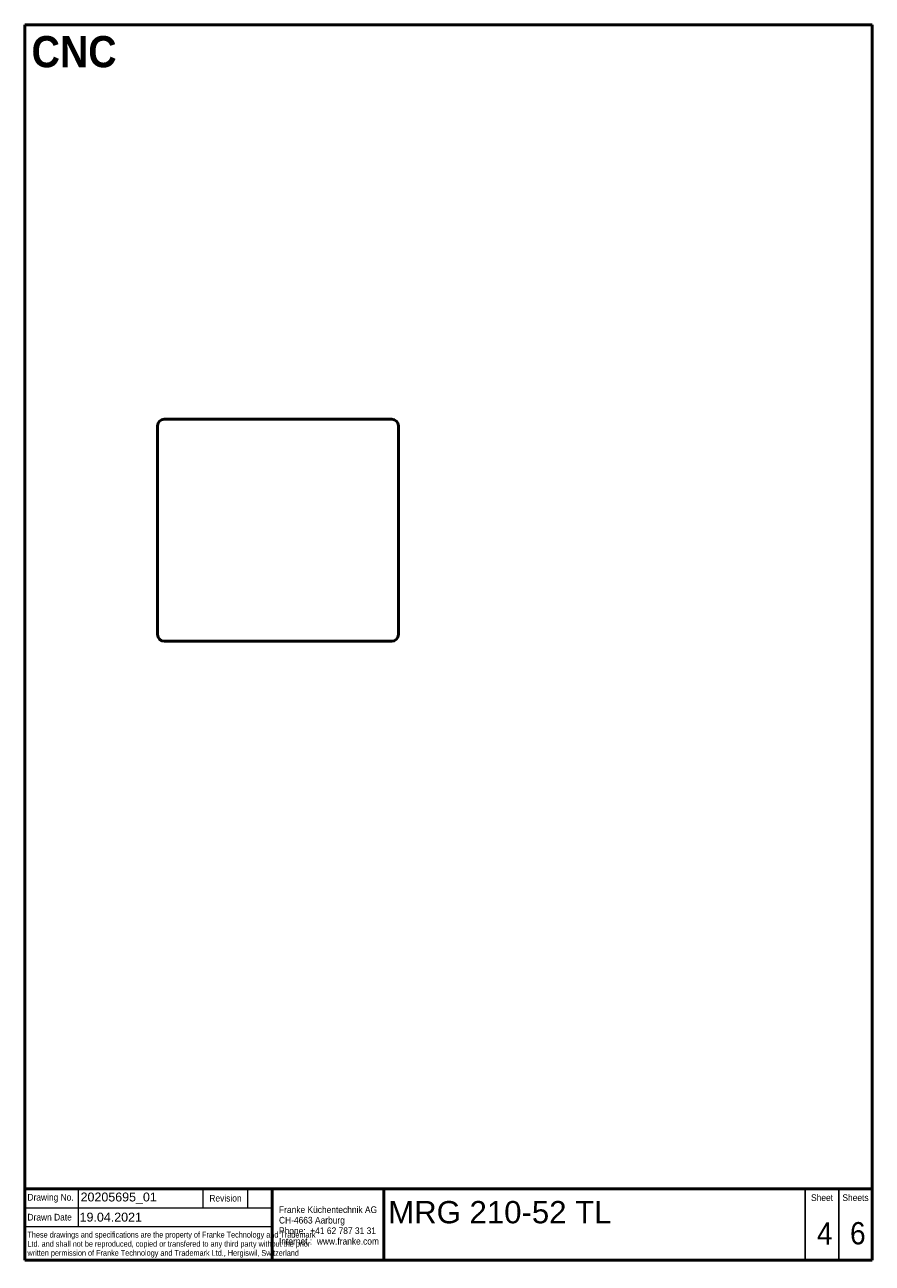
# Model space of a CAD drawing. Header units: millimetres. Extents: x 100 to 2000, y 93 to 2870.
import ezdxf
from ezdxf.enums import TextEntityAlignment as Align

# ---------------------------------------------------------------- set-up
doc = ezdxf.new("R2010")
doc.units = ezdxf.units.MM
doc.header["$LTSCALE"] = 10
for name, color, linetype, lineweight in [('Sketch Geometry(DIN)', 7, 'Continuous', 50), ('Sketch Geometry(ISO)', 7, 'Continuous', 50), ('Symbole(DIN)', 7, 'Continuous', 25), ('Symbols(ISO)', 7, 'Continuous', 25), ('Visible Edges(ISO)', 7, 'Continuous', 50)]:
    doc.layers.add(name, color=color, linetype=linetype, lineweight=lineweight)
doc.styles.add('Text Style20', font='arial.ttf')
doc.styles.add('Text Style40', font='arial.ttf')
doc.styles.add('Text Style9', font='arial.ttf')
doc.styles.add('Text_5.0mm', font='arial.ttf', dxfattribs={"width": 0.9})
doc.styles.add('Text__1.3mm', font='arial.ttf', dxfattribs={"width": 0.9})
doc.styles.add('Text__1.5mm', font='arial.ttf', dxfattribs={"width": 0.9})
doc.styles.add('Text__3.5mm', font='arial.ttf', dxfattribs={"width": 0.9})
doc.styles.add('Text__5.0mm', font='arial.ttf', dxfattribs={"width": 0.9})

# ---------------------------------------------------------------- blocks, each defined once
blk = doc.blocks.new('Title Blocks FKT-Marketing')
at = {"layer": 'Sketch Geometry(DIN)', "color": 7, "linetype": 'Continuous', "lineweight": 50}
for p, q in [((97.45, 118.35), (287.45, 118.35)), ((97.45, 118.35), (97.45, 102.35)), ((152.95, 118.35), (152.95, 102.35)), ((177.95, 102.35), (177.95, 118.35)), ((287.45, 102.35), (287.45, 118.35)), ((97.45, 102.35), (287.45, 102.35))]:
    blk.add_line(p, q, dxfattribs=at)
at = {"layer": 'Sketch Geometry(DIN)', "color": 7, "linetype": 'Continuous', "lineweight": 18}
for p, q in [((109.45, 118.35), (109.45, 109.85)), ((137.45, 114.1), (137.45, 118.35)), ((147.45, 114.1), (147.45, 118.35)), ((97.45, 114.1), (152.95, 114.1)), ((97.45, 109.85), (152.95, 109.85))]:
    blk.add_line(p, q, dxfattribs=at)
at = {"layer": 'Sketch Geometry(DIN)', "color": 7, "linetype": 'Continuous', "lineweight": 25}
for p, q in [((272.45, 118.35), (272.45, 102.35)), ((279.95, 118.35), (279.95, 102.35))]:
    blk.add_line(p, q, dxfattribs=at)
at = {"layer": 'Symbole(DIN)', "color": 7, "style": 'Text__1.5mm'}
for s, insert, char_height, width, attachment_point in [('\\fArial|b0|i0;Drawing No.', (98.05, 116.22), 1.4986, 15.7321, 4), ('Revision', (142.45, 116.22), 1.499, 13.4705, 5), ('Sheet', (276.2, 116.35), 1.499, 6.6871, 5), ('Sheets', (283.7, 116.35), 1.499, 6.6871, 5), ('Drawn Date', (98.05, 111.97), 1.499, 13.6702, 4)]:
    blk.add_mtext(s, dxfattribs=dict(at, insert=insert, char_height=char_height, width=width, attachment_point=attachment_point))
at = {"layer": 'Symbole(DIN)', "color": 7, "attachment_point": 4, "line_spacing_factor": 0.944221}
for s, insert, char_height, width, style in [('\\fArial|b0|i0;{\\H1.4986;Franke Küchentechnik AG\\PCH-4663 Aarburg\\PPhone:  +41 62 787 31 31\\PInternet :  www.franke.com}', (154.45, 110.11), 1.4986, 34.1835, 'Text__3.5mm'), ('\\fArial|b0|i0;\\W0.75;These drawings and specifications are the property of Franke Technology and Trademark Ltd. and shall not be reproduced, copied or transfered to any third party without the prior written permission of Franke Technology and Trademark Ltd., Hergiswil, Switzerland', (98.05, 105.81), 1.3, 54.5435, 'Text__1.3mm')]:
    blk.add_mtext(s, dxfattribs=dict(at, insert=insert, char_height=char_height, width=width, style=style))
at = {"layer": 'Symbole(DIN)', "color": 7}
for tag, p, height, style in [('Document_Number_001', (109.96, 115.5), 2, 'Text Style40'), ('Title_001', (178.93, 110.6), 5, 'Text Style20'), ('Drawn_Date_001', (109.74, 110.99), 2, 'Text Style40')]:
    blk.add_attdef(tag, p, '', height=height, dxfattribs=dict(at, style=style))
at = {"layer": 'Symbole(DIN)', "color": 7, "style": 'Text Style40'}
blk.add_attdef('Revision_Index_1', text='', height=2, dxfattribs=at).set_placement((150.2, 116.22), align=Align.MIDDLE_CENTER)
at = {"layer": 'Symbole(DIN)', "color": 7, "style": 'Text__5.0mm', "width": 0.9}
for tag, p in [('Sheet_number_001', (275.06, 105.85)), ('Number_of_sheets_001', (282.47, 105.88))]:
    blk.add_attdef(tag, p, '', height=5, dxfattribs=at)
at = {"layer": 'Symbole(DIN)', "color": 7, "style": 'Text Style9'}
blk.add_attdef('Auxiliary_Remark1', text='', height=3.5, dxfattribs=at).set_placement((179.45, 105.85), align=Align.MIDDLE_LEFT)
blk = doc.blocks.new('Borders Marketing Border')
at = {"layer": 'Sketch Geometry(ISO)'}
for p, q in [((10, 287), (200, 287)), ((10, 10), (10, 287)), ((200, 287), (200, 10)), ((200, 10), (10, 10))]:
    blk.add_line(p, q, dxfattribs=at)

msp = doc.modelspace()

# ---------------------------------------------------------------- linework, layer by layer
at = {"layer": 'Visible Edges(ISO)'}
for p, q in [((412.7, 1985.7), (922.7, 1985.7)), ((397.7, 1502.7), (397.7, 1970.7)), ((937.7, 1970.7), (937.7, 1502.7)), ((922.7, 1487.7), (412.7, 1487.7))]:
    msp.add_line(p, q, dxfattribs=at)
for centre, start, end in [((412.7, 1970.7), 90, 180), ((922.7, 1970.7), 0, 90), ((412.7, 1502.7), 180, 270), ((922.7, 1502.7), 270, 0)]:
    msp.add_arc(centre, 15, start, end, dxfattribs=at)

# ---------------------------------------------------------------- block references
at = {"xscale": 10, "yscale": 10, "zscale": 10}
msp.add_blockref('Borders Marketing Border', (0, 0), dxfattribs=at)
msp.add_blockref('Title Blocks FKT-Marketing', (-874.5, -923.5), dxfattribs=at).add_auto_attribs({'Title_001': 'MRG 210-52 TL', 'Document_Number_001': '20205695_01', 'Drawn_Date_001': '19.04.2021', 'Sheet_number_001': '4', 'Number_of_sheets_001': '6'})

# ---------------------------------------------------------------- texts
at = {"layer": 'Symbols(ISO)', "color": 7, "insert": (115.2, 2809.2), "char_height": 70, "width": 190.633, "attachment_point": 4, "style": 'Text_5.0mm'}
msp.add_mtext('\\fArial|b1|i0;{\\H70.0000;CNC}', dxfattribs=at)

doc.saveas('drawing.dxf')
